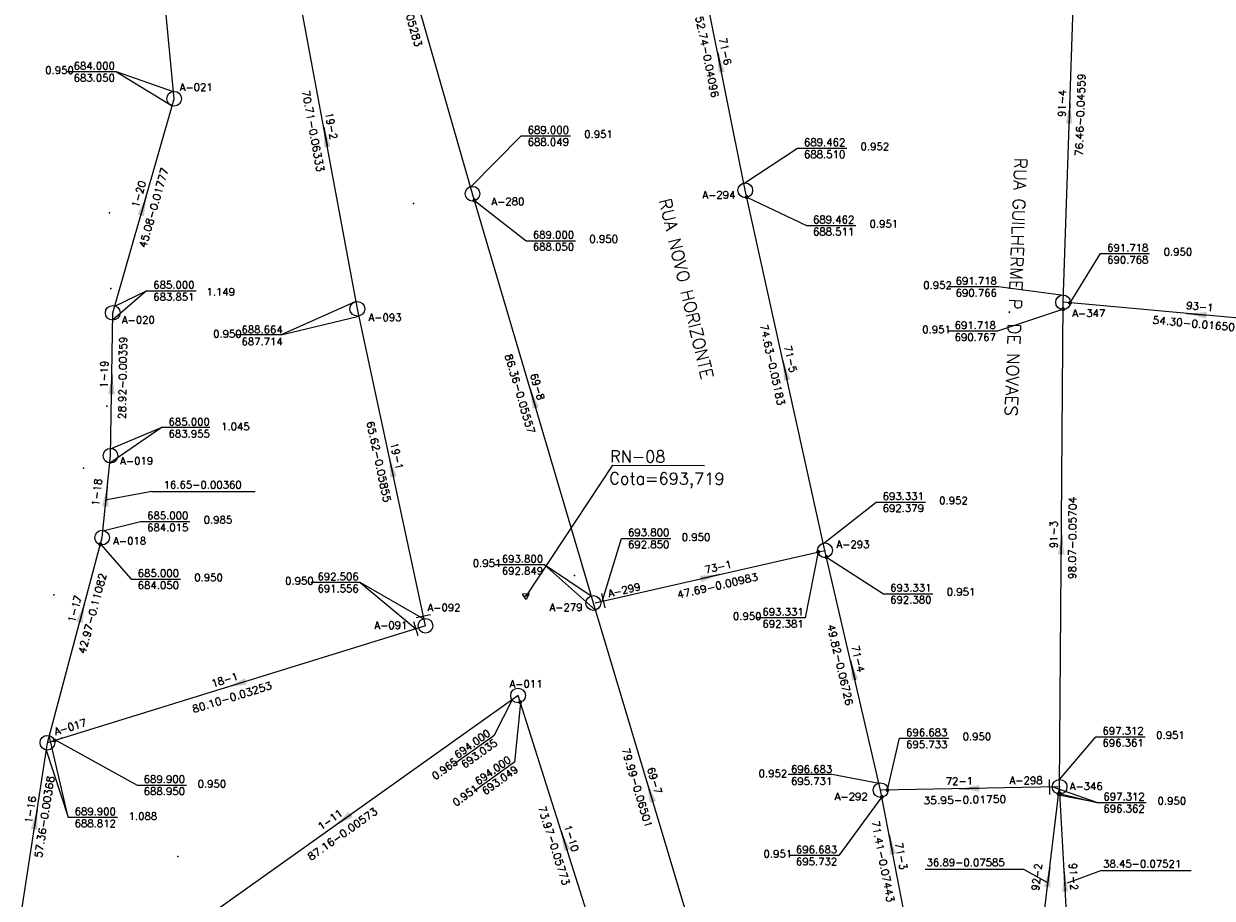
# Model space of a CAD drawing. Extents: x 197221 to 199539, y 8705820 to 8707465.
# Tile 29 of 33: x 198313 to 198554, y 8706637 to 8706814. Entities that reach past the tile are written whole.
import ezdxf
from ezdxf.enums import TextEntityAlignment as Align

# ---------------------------------------------------------------- set-up
doc = ezdxf.new("R2010")
doc.units = 0
doc.header["$LTSCALE"] = 5
doc.header["$MEASUREMENT"] = 0
doc.header["$PDSIZE"] = 0.3
doc.layers.get('0').update_dxf_attribs({"linetype": 'CONTINUOUS'})
for name, color, linetype in [('_RN', 3, 'CONTINUOUS'), ('CRISTA', 7, 'CONTINUOUS'), ('ESTACAO', 5, 'CONTINUOUS'), ('LIDER', 21, 'CONTINUOUS'), ('NUMEROTRECHO', 24, 'CONTINUOUS'), ('NUMPV', 24, 'CONTINUOUS'), ('PL', 23, 'CONTINUOUS'), ('PV', 23, 'CONTINUOUS'), ('REDE', 20, 'CONTINUOUS'), ('SETA', 21, 'CONTINUOUS'), ('TEXTOPVS', 24, 'CONTINUOUS'), ('TEXTOTRECHO', 24, 'CONTINUOUS'), ('TXT_NRUA', 3, 'CONTINUOUS')]:
    doc.layers.add(name, color=color, linetype=linetype)
doc.layers.get('0').freeze()
doc.styles.add('AG2', font='romans.shx', dxfattribs={"height": 3})
doc.styles.add('GEOSIS', font='ROMANS.SHX')
doc.styles.add('ROMANS', font='romans.shx', dxfattribs={"width": 0.85})
doc.styles.get("Standard").update_dxf_attribs({"font": 'romans.shx'})

# ---------------------------------------------------------------- blocks, each defined once
blk = doc.blocks.new('Rn')
for points in [[(-0.75, -0.43), (0, 0.87)], [(0, 0.87), (0.75, -0.43)], [(-0.75, -0.43), (0.75, -0.43)]]:
    blk.add_lwpolyline(points)
blk.add_circle((0, 0), 0.122)
blk = doc.blocks.new('SETA')
blk.add_line((2, 0), (-2, 0))
blk.add_solid([(-2, -0.67), (-2, 0.67), (2, 0)])
blk = doc.blocks.new('PV')
blk.add_circle((0, 0), 1.49)
blk = doc.blocks.new('PL')
at = {"layer": 'PL'}
blk.add_line((2.01, 1.49), (2.01, -1.49), dxfattribs=at)
blk.add_circle((0, 0), 1.49, dxfattribs=at)
blk = doc.blocks.new('NODG')
at = {"const_width": 1}
blk.add_lwpolyline([(-0.5, 0, 1), (0.5, 0, 1)], format="xyb", close=True, dxfattribs=at)

msp = doc.modelspace()

# ---------------------------------------------------------------- linework, layer by layer
at = {"layer": '_RN'}
msp.add_line((198432.4, 8706724.61), (198451.02, 8706724.53), dxfattribs=at)
msp.add_lwpolyline([(198432.4, 8706724.61), (198414.96, 8706698.18)], dxfattribs=at)
at = {"layer": 'CRISTA'}
for p in [(198330.63, 8706775.67, 684.95), (198330.89, 8706760.33, 685.41), (198330.09, 8706736.53, 686.57), (198325.37, 8706723.99, 685.8), (198319.36, 8706698.36, 687.26), (198324.57, 8706696.88, 686.72), (198344.45, 8706645.38, 693.05)]:
    msp.add_point(p, dxfattribs=at)
at = {"layer": 'ESTACAO'}
for p in [(198392.16, 8706777.57, 688.67), (198475.42, 8706707.37, 693.33), (198424.74, 8706702.28, 693.69), (198320.91, 8706669.39, 689.94), (198486.68, 8706658.84, 696.68), (198522.91, 8706659.51, 697.31)]:
    msp.add_point(p, dxfattribs=at)
at = {"layer": 'LIDER'}
for p, q in [((198332.01, 8706804.2, 684), (198343.29, 8706797.35)), ((198338.12, 8706759.89, 685), (198331.25, 8706753.99)), ((198365.38, 8706750.98, 0.66), (198381.05, 8706754.79)), ((198341.25, 8706732.33, 685), (198330.65, 8706725.03)), ((198339.19, 8706719.3), (198330.06, 8706717.56, 685)), ((198339.19, 8706719.3), (198360.12, 8706719.3)), ((198418.68, 8706704.43, 693.8), (198428.98, 8706695.28)), ((198381.36, 8706700.85, 692.51), (198392.64, 8706691.51, 692.51)), ((198322.21, 8706653.34, 692.51), (198318.4, 8706669.88, 689.9)), ((198530.44, 8706656.32, 700.2), (198521.42, 8706659.49, 697.31)), ((198530.44, 8706656.32, 700.2), (198522.69, 8706657.83)), ((198495.68, 8706642.86), (198515.57, 8706642.83)), ((198515.57, 8706642.83), (198520.44, 8706640.17)), ((198531.41, 8706642.6), (198524.46, 8706640.02)), ((198531.41, 8706642.6), (198549.54, 8706642.55))]:
    msp.add_line(p, q, dxfattribs=at)
for points, elevation in [([(198343.59, 8706800.15), (198332.01, 8706804.2), (198322.01, 8706804.2)], 684), ([(198403.69, 8706780.88), (198413.91, 8706791.24), (198423.91, 8706791.24)], 689), ([(198459, 8706781.6), (198469.84, 8706788.74), (198479.84, 8706788.74)], 689.46), ([(198404.47, 8706778.19), (198414.95, 8706770.04), (198424.95, 8706770.04)], 693.8), ([(198459.58, 8706778.86), (198471.66, 8706773.09), (198481.66, 8706773.09)], 693.33), ([(198525.02, 8706757.45), (198531.16, 8706767.42), (198541.08, 8706767.42)], 692.61), ([(198331.65, 8706756.78), (198338.12, 8706759.89), (198348.12, 8706759.89)], 685), ([(198523.67, 8706758.97), (198510.53, 8706760.69), (198500.53, 8706760.69)], 691.72), ([(198380.45, 8706757.73), (198365.38, 8706750.98), (198356.11, 8706750.98)], 688.66), ([(198523.67, 8706756.15), (198510.32, 8706751.72), (198500.32, 8706751.72)], 691.72), ([(198330.83, 8706727.92), (198341.25, 8706732.33), (198350.92, 8706732.33)], 685), ([(198475.12, 8706708.73), (198485.76, 8706717.12), (198495.76, 8706717.12)], 693.33), ([(198329.25, 8706711.35), (198336.88, 8706713.2), (198346.88, 8706713.2)], 685), ([(198328.75, 8706708.6), (198334.98, 8706701.54), (198344.98, 8706701.54)], 689.9), ([(198430.3, 8706697.03), (198434.22, 8706709.78), (198444.22, 8706709.78)], 693.8), ([(198474.05, 8706707.05), (198471.42, 8706693.71), (198461.42, 8706693.71)], 693.8), ([(198475.74, 8706706), (198487.28, 8706698.6), (198497.28, 8706698.6)], 696.68), ([(198428.12, 8706698.12), (198418.68, 8706704.43), (198408.68, 8706704.43)], 693.8), ([(198394.26, 8706693.46), (198381.36, 8706700.85), (198371.36, 8706700.85)], 692.51), ([(198412.16, 8706677.22), (198408.37, 8706669.85), (198400.24, 8706664.02)], 694), ([(198413.82, 8706676.49), (198412.55, 8706664.47), (198404.43, 8706658.64)], 694), ([(198319.62, 8706669), (198336.19, 8706659.85), (198346.19, 8706659.85)], 692.51), ([(198488.08, 8706658.87), (198490.5, 8706669.33), (198500.5, 8706669.33)], 697.31), ([(198522.92, 8706661.01), (198530.24, 8706669.64), (198540.24, 8706669.64)], 697.31), ([(198317.77, 8706666.96), (198322.21, 8706653.34), (198332.21, 8706653.34)], 692.51), ([(198486.37, 8706660.2), (198476.82, 8706661.98), (198467.94, 8706661.98)], 696.68), ([(198523.12, 8706658.08), (198530.44, 8706656.32), (198540.44, 8706656.32)], 700.2), ([(198486.95, 8706657.47), (198478.2, 8706645.61), (198468.2, 8706645.61)], 702)]:
    msp.add_lwpolyline(points, dxfattribs=dict(at, elevation=elevation))
at = {"layer": 'REDE'}
for p, q in [((198343.7, 8706798.76, 684), (198334.81, 8706892.47, 682)), ((198404.08, 8706779.53, 689), (198382.95, 8706853.34, 684.94)), ((198523.62, 8706757.57, 691.72), (198526.19, 8706833.99, 688.23)), ((198459.28, 8706780.23, 689.46), (198448.93, 8706831.94, 687.3)), ((198380.77, 8706756.25, 688.66), (198367.89, 8706825.79, 684.19)), ((198331.26, 8706755.43, 685), (198343.7, 8706798.76, 684)), ((198428.54, 8706696.71, 693.8), (198404.08, 8706779.53, 689)), ((198475.42, 8706707.37, 693.33), (198459.28, 8706780.23, 689.46)), ((198522.91, 8706659.51, 697.31), (198523.62, 8706757.57, 691.72)), ((198577.7, 8706752.67, 692.61), (198523.62, 8706757.57, 691.72)), ((198330.81, 8706726.52, 685), (198331.26, 8706755.43, 685)), ((198394.56, 8706692.1, 692.51), (198380.77, 8706756.25, 688.66)), ((198329.11, 8706709.95, 685), (198330.81, 8706726.52, 685)), ((198318.03, 8706668.44, 689.9), (198329.11, 8706709.95, 685)), ((198428.93, 8706696.72, 693.8), (198475.42, 8706707.37, 693.33)), ((198486.68, 8706658.84, 696.68), (198475.42, 8706707.37, 693.33)), ((198451.49, 8706620.08, 699), (198428.54, 8706696.71, 693.8)), ((198394.56, 8706692.1, 692.51), (198318.03, 8706668.44, 689.9)), ((198413.31, 8706677.99, 694), (198342.27, 8706627.5, 693.5)), ((198435.65, 8706607.47, 698.27), (198413.31, 8706677.99, 694)), ((198309.32, 8706611.74, 690), (198318.03, 8706668.44, 689.9)), ((198522.63, 8706659.5, 697.31), (198486.68, 8706658.84, 696.68)), ((198500.18, 8706588.72, 702), (198486.68, 8706658.84, 696.68)), ((198518.42, 8706622.89, 700.11), (198522.91, 8706659.51, 697.31)), ((198524.98, 8706621.11, 700.2), (198522.91, 8706659.51, 697.31))]:
    msp.add_line(p, q, dxfattribs=at)

# ---------------------------------------------------------------- block references
at = {"layer": '_RN', "xscale": 0.8979219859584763, "yscale": 0.8979219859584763, "zscale": 0.8979219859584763, "rotation": 183.3561931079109}
msp.add_blockref('Rn', (198414.89, 8706698.17), dxfattribs=at)
at = {"layer": 'LIDER', "xscale": 0.4, "yscale": 0.4, "zscale": 0.4}
for p in [(198404.47, 8706778.19, 693.8), (198459.58, 8706778.86, 693.33), (198459.58, 8706778.86, 693.33), (198523.61, 8706756.17, 697.31), (198525.02, 8706757.45, 692.61), (198328.75, 8706708.6, 689.9), (198474.05, 8706707.05, 693.8), (198475.74, 8706706, 696.68), (198413.73, 8706676.66, 698.27), (198319.49, 8706668.89, 692.51), (198486.95, 8706657.47, 702), (198488.08, 8706658.87, 697.31), (198522.7, 8706658.08, 700.11), (198523.05, 8706658.08, 700.2)]:
    msp.add_blockref('NODG', p, dxfattribs=at)
at = {"layer": 'PL'}
for p, rotation in [((198428.54, 8706696.71, 693.8), 12.90035304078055), ((198394.56, 8706692.1, 692.51), 197.0897106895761), ((198394.56, 8706692.1), 102.1296746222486), ((198522.91, 8706659.51, 697.31), 181.0569300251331)]:
    msp.add_blockref('PL', p, dxfattribs=dict(at, rotation=rotation))
at = {"layer": 'PV'}
for p, rotation in [((198343.7, 8706798.76), 20.70035780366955), ((198404.08, 8706779.53), 6.154423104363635), ((198459.28, 8706780.23), 6.191610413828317), ((198523.62, 8706757.57), 4.927068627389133), ((198331.26, 8706755.43), 44.73728275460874), ((198380.77, 8706756.25), 14.33153361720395), ((198330.81, 8706726.52), 30.89365265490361), ((198329.11, 8706709.95), 36.74258541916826), ((198475.42, 8706707.37), 5.02962000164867), ((198413.31, 8706677.99), 259.7658153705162), ((198318.03, 8706668.44), 5.30298280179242), ((198486.68, 8706658.84), 5.038230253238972)]:
    msp.add_blockref('PV', p, dxfattribs=dict(at, rotation=rotation))
at = {"layer": 'SETA'}
for p, rotation in [((198454.1, 8706806.08), 101.3352758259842), ((198524.91, 8706795.78), 88.08927615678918), ((198374.33, 8706791.02), 100.508543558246), ((198337.48, 8706777.09), 73.99477822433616), ((198550.66, 8706755.12), 174.8379144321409), ((198467.35, 8706743.8), 102.5043415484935), ((198331.04, 8706740.97), 89.11707997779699), ((198416.31, 8706738.12), 106.4671167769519), ((198387.66, 8706724.17), 102.143687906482), ((198329.96, 8706718.26, 685), 84.15713204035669), ((198523.27, 8706708.54), 89.5946264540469), ((198452.18, 8706702.03), 12.86550230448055), ((198325.05, 8706694.73), 75.05862184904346), ((198481.05, 8706683.1), 103.0840954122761), ((198356.29, 8706680.27), 197.2035324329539), ((198440.01, 8706658.39), 106.6896293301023), ((198504.65, 8706659.17), 181.0819259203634), ((198315.64, 8706652.89), 81.28364101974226), ((198377.79, 8706652.75), 215.4303102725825), ((198422.62, 8706648.61), 107.5892183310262), ((198488.81, 8706647.82), 100.9060015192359), ((198520.66, 8706641.2), 83.02213195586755), ((198523.94, 8706640.31), 93.09519387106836)]:
    msp.add_blockref('SETA', p, dxfattribs=dict(at, rotation=rotation))

# ---------------------------------------------------------------- texts
at = {"layer": '_RN', "style": 'AG2'}
for s, p in [('RN-08', (198431.92, 8706725.19)), ('Cota=693,719', (198431.74, 8706720.74))]:
    msp.add_text(s, height=2.4, rotation=359.749, dxfattribs=at).set_placement(p)
at = {"layer": 'NUMEROTRECHO', "style": 'ROMANS'}
for s, rotation, p in [('71-6', 281.3215, (198454.49, 8706808.2)), ('91-4', 88.0769, (198524.17, 8706797.81)), ('19-2', 280.4949, (198374.75, 8706793.13)), ('1-20', 73.9844, (198337.26, 8706779.24)), ('93-1', 354.8138, (198551.23, 8706755.98)), ('71-5', 282.4904, (198467.7, 8706745.92)), ('1-19', 89.1046, (198330.27, 8706742.99)), ('69-8', 286.4526, (198416.51, 8706740.26)), ('19-1', 282.1298, (198388.02, 8706726.3)), ('1-18', 84.1453, (198328.8, 8706719.05)), ('91-3', 89.582, (198522.48, 8706710.55)), ('73-1', 12.9003, (198453.95, 8706703.27)), ('1-17', 75.0481, (198324.31, 8706695.33)), ('71-4', 283.07, (198481.38, 8706685.23)), ('18-1', 17.1763, (198354.14, 8706680.44)), ('69-7', 286.6751, (198440.2, 8706660.54)), ('72-1', 1.0569, (198502.64, 8706659.94)), ('1-16', 81.2722, (198315.35, 8706654.78)), ('1-11', 35.4005, (198375.69, 8706652.24)), ('1-10', 287.5745, (198423.37, 8706648.89)), ('71-3', 280.8923, (198490.1, 8706645.33)), ('92-2', 83.0105, (198519.04, 8706641.16)), ('91-2', 273.0825, (198524.99, 8706641.28))]:
    msp.add_text(s, height=1.5, rotation=rotation, dxfattribs=at).set_placement(p, align=Align.CENTER)
at = {"layer": 'NUMPV', "style": 'ROMANS'}
for s, p in [('A-021', (198348.16, 8706800.36)), ('A-280', (198411.24, 8706777.22)), ('A-294', (198453.95, 8706778.56)), ('A-020', (198336.44, 8706753.26)), ('A-093', (198386.37, 8706753.77)), ('A-347', (198528.82, 8706754.62)), ('A-019', (198336.1, 8706724.71)), ('A-018', (198334.69, 8706708.53)), ('A-293', (198481.08, 8706707.83)), ('A-092', (198398.31, 8706695.03)), ('A-279', (198423.02, 8706695.09)), ('A-091', (198387.56, 8706691.45)), ('A-011', (198414.91, 8706679.59)), ('A-298', (198516.13, 8706660.07)), ('A-346', (198528.3, 8706658.87)), ('A-292', (198480.72, 8706656.79))]:
    msp.add_text(s, height=1.5, dxfattribs=at).set_placement(p, align=Align.CENTER)
for s, rotation, p in [('A-299', 12.9003, (198434.94, 8706698.61)), ('A-017', 17.1763, (198322.88, 8706670.91))]:
    msp.add_text(s, height=1.5, rotation=rotation, dxfattribs=at).set_placement(p, align=Align.CENTER)
at = {"layer": 'TEXTOPVS', "style": 'ROMANS'}
for s, p in [('   0.950', (198318.81, 8706803.34)), (' 684.000', (198327.01, 8706804.2)), (' 683.050', (198327.01, 8706801.77)), (' 689.000', (198418.91, 8706791.24)), (' 688.049', (198418.91, 8706788.81)), ('   0.951', (198427.91, 8706790.38)), (' 689.462', (198474.84, 8706788.74)), (' 688.510', (198474.84, 8706786.31)), ('   0.952', (198483.84, 8706787.88)), (' 689.462', (198476.66, 8706773.09)), ('   0.951', (198485.66, 8706772.23)), (' 689.000', (198419.95, 8706770.04)), ('   0.950', (198428.95, 8706769.18)), (' 688.511', (198476.66, 8706770.66)), (' 688.050', (198419.95, 8706767.61)), (' 691.718', (198536.19, 8706767.41)), ('   0.950', (198545.19, 8706766.56)), (' 690.768', (198536.19, 8706764.98)), (' 685.000', (198343.12, 8706759.89)), ('   0.952', (198496.53, 8706759.83)), (' 691.718', (198505.53, 8706760.69)), (' 683.851', (198343.12, 8706757.46)), ('   1.149', (198351.45, 8706758.49)), (' 690.766', (198505.53, 8706758.26)), ('   0.950', (198352.79, 8706749.99, -688)), (' 688.664', (198360.98, 8706750.84, -688)), ('   0.951', (198496.32, 8706750.86)), (' 691.718', (198505.32, 8706751.72)), (' 687.714', (198360.98, 8706748.41, -688)), (' 690.767', (198505.32, 8706749.29)), (' 685.000', (198346.22, 8706732.19)), ('   1.045', (198354.42, 8706731.22)), (' 683.955', (198346.22, 8706729.77)), (' 693.331', (198490.76, 8706717.12)), ('   0.952', (198499.76, 8706716.26)), (' 692.379', (198490.76, 8706714.69)), (' 685.000', (198341.88, 8706713.2)), ('   0.985', (198350.88, 8706712.35)), (' 684.015', (198341.88, 8706710.77)), (' 693.800', (198439.22, 8706709.78)), ('   0.950', (198447.64, 8706708.85)), (' 692.850', (198439.22, 8706707.35)), (' 693.800', (198413.68, 8706704.43)), (' 685.000', (198339.98, 8706701.54, 688)), ('   0.951', (198405.34, 8706703.57)), (' 692.849', (198413.68, 8706702)), (' 684.050', (198339.98, 8706699.11, 688)), ('   0.950', (198348.98, 8706700.68, 688)), ('   0.950', (198367.36, 8706699.99)), (' 692.506', (198376.36, 8706700.85)), (' 691.556', (198376.36, 8706698.42)), (' 693.331', (198492.28, 8706698.6)), ('   0.951', (198501.28, 8706697.75)), (' 692.380', (198492.28, 8706696.17)), ('   0.950', (198458, 8706692.86)), (' 693.331', (198466.42, 8706693.71)), (' 692.381', (198466.42, 8706691.28)), (' 696.683', (198495.5, 8706669.33)), ('   0.950', (198504.5, 8706668.47)), (' 697.312', (198535.24, 8706669.64)), ('   0.951', (198543.67, 8706668.78)), (' 695.733', (198495.5, 8706666.9)), (' 696.361', (198535.24, 8706667.21)), ('   0.952', (198463.2, 8706661.03)), (' 696.683', (198472.2, 8706661.88)), (' 689.900', (198341.19, 8706659.85)), ('   0.950', (198349.66, 8706658.9)), (' 695.731', (198472.2, 8706659.45)), (' 688.950', (198341.19, 8706657.42)), (' 697.312', (198535.44, 8706656.32)), (' 696.362', (198535.44, 8706653.89)), ('   0.950', (198543.95, 8706655.46)), (' 689.900', (198327.21, 8706653.34)), ('   1.088', (198335.68, 8706652.39)), (' 688.812', (198327.21, 8706650.91)), ('   0.951', (198464.2, 8706644.75)), (' 696.683', (198473.2, 8706645.61)), (' 695.732', (198473.2, 8706643.18))]:
    msp.add_text(s, height=1.5, dxfattribs=at).set_placement(p, align=Align.BOTTOM_CENTER)
for s, p in [(' 694.000', (198404.31, 8706666.93)), (' 693.035', (198405.72, 8706664.96)), (' 694.000', (198408.49, 8706661.55)), ('   0.965', (198397.8, 8706661.2)), (' 693.049', (198409.91, 8706659.58)), ('   0.951', (198401.98, 8706655.83))]:
    msp.add_text(s, height=1.5, rotation=35.6918, dxfattribs=at).set_placement(p, align=Align.BOTTOM_CENTER)
at = {"layer": 'TEXTOTRECHO'}
for s, rotation, width, p, p2 in [('76.77-0.05283   ', 285.9737, 0.90616, (198387.88, 8706825.22), (198393.38, 8706805.99)), ('52.74-0.04096   ', 281.32, 0.906199, (198449.2, 8706815.3), (198453.12, 8706795.69)), ('76.46-0.04559   ', 88.0773, 0.906115, (198527.57, 8706787.12), (198528.24, 8706807.1)), ('70.71-0.06333   ', 280.4947, 0.906175, (198369.56, 8706800.31), (198373.2, 8706780.64)), ('45.08-0.01777   ', 73.9865, 0.906105, (198337.97, 8706768.45), (198343.48, 8706787.68)), ('54.30-0.01650   ', 354.8162, 0.90614, (198541.67, 8706753.26), (198561.59, 8706751.45)), ('28.92-0.00359   ', 89.1032, 0.906033, (198333.88, 8706733.92), (198334.19, 8706753.91)), ('74.63-0.05183   ', 282.4921, 0.906125, (198462.26, 8706752.91), (198466.58, 8706733.38)), ('86.36-0.05557   ', 286.4506, 0.906183, (198410.6, 8706746.86), (198416.26, 8706727.68)), ('65.62-0.05855   ', 282.1308, 0.906176, (198382.63, 8706733.32), (198386.83, 8706713.77)), ('98.07-0.05704   ', 89.5817, 0.906128, (198526.19, 8706701.5), (198526.34, 8706721.5)), ('42.97-0.11082   ', 75.0494, 0.906197, (198325.71, 8706686.33), (198330.87, 8706705.66)), ('47.69-0.00983   ', 12.9001, 0.906139, (198445.68, 8706697.61), (198465.17, 8706702.07)), ('49.82-0.06726   ', 283.0711, 0.906111, (198475.87, 8706692.17), (198480.39, 8706672.69)), ('80.10-0.03253   ', 17.1766, 0.906245, (198347.62, 8706674.45), (198366.73, 8706680.35)), ('79.99-0.06501   ', 286.6754, 0.906153, (198434.27, 8706667.11), (198440.01, 8706647.95)), ('57.36-0.00368   ', 81.2715, 0.906132, (198316.91, 8706645.05), (198319.95, 8706664.82)), ('35.95-0.01750   ', 1.0573, 0.906077, (198495.38, 8706655.99), (198515.37, 8706656.36)), ('87.16-0.00573   ', 35.3995, 0.906112, (198371.37, 8706644.51), (198387.68, 8706656.1)), ('73.97-0.05773   ', 287.5734, 0.906215, (198417.33, 8706655.37), (198423.37, 8706636.3)), ('71.41-0.07443   ', 280.8947, 0.906125, (198484.85, 8706652.47), (198488.63, 8706632.83))]:
    msp.add_text(s, height=1.5, rotation=rotation, dxfattribs=dict(at, width=width)).set_placement(p, p2, align=Align.FIT)
at = {"layer": 'TEXTOTRECHO', "style": 'ROMANS'}
for s, p in [('  16.65-0.00360  ', (198339.49, 8706719.9)), ('36.89-0.07585   ', (198495.98, 8706643.46)), ('38.45-0.07521', (198531.71, 8706643.2))]:
    msp.add_text(s, height=1.5, dxfattribs=at).set_placement(p)
at = {"layer": 'TXT_NRUA', "style": 'GEOSIS'}
for s, rotation, p in [('RUA GUILHERME P. DE NOVAES', 267.8456, (198513.05, 8706786.86)), ('RUA NOVO HORIZONTE', 283.3898, (198441.04, 8706778.02))]:
    msp.add_text(s, height=2.5, rotation=rotation, dxfattribs=at).set_placement(p, align=Align.BOTTOM_LEFT)

doc.saveas('drawing.dxf')
